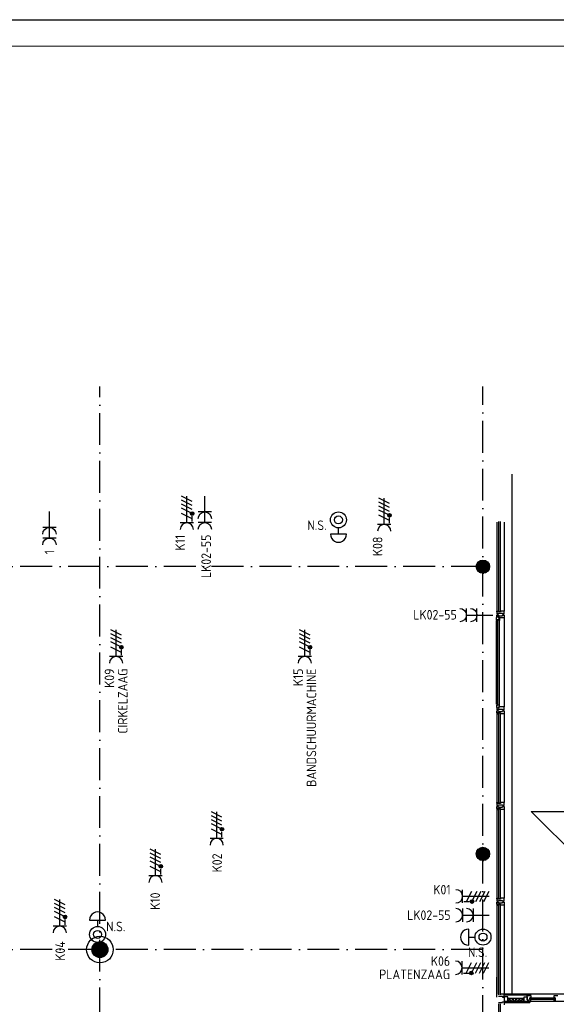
# Model space of a CAD drawing. Header units: millimetres. Extents: x 90707 to 259985, y -1262 to 84291.
# Tile 19 of 75: x 122237 to 132325, y 65780 to 84291. Entities that reach past the tile are written whole.
import ezdxf
from ezdxf.enums import TextEntityAlignment as Align

# ---------------------------------------------------------------- set-up
doc = ezdxf.new("R2010")
doc.units = ezdxf.units.MM
doc.header["$LTSCALE"] = 100
doc.linetypes.add('DASHDOT', pattern=[9, 6, -1.5, 0, -1.5])
doc.layers.get('0').update_dxf_attribs({"linetype": 'CONTINUOUS'})
for name, color, linetype in [('AL$7----_STRAMIEN', 1, 'DASHDOT'), ('AL$8----_HULPKOLOM', 2, 'CONTINUOUS'), ('AL$8----_HULPLIJNEN', 2, 'CONTINUOUS'), ('AL21----_BUITENWAND', 4, 'CONTINUOUS'), ('AL21K---_ISOLATIE', 1, 'CONTINUOUS'), ('AL28----_KONSTRUKTIE', 3, 'CONTINUOUS'), ('AL31----_BUITENKOZ', 7, 'CONTINUOUS'), ('AL32----_BINNENKOZ', 7, 'CONTINUOUS'), ('ALXAA---_GEWBETON', 12, 'CONTINUOUS'), ('ALXOU---_GLAS', 7, 'CONTINUOUS'), ('EB62203-_ATTRIB', 2, 'CONTINUOUS'), ('EB62208-_ATTRIB', 2, 'CONTINUOUS'), ('EB6441--_ATTRIB', 2, 'CONTINUOUS'), ('EL62203-_KRACHT-WCD230', 3, 'CONTINUOUS'), ('EL62208-_KRACHT-WCD400', 3, 'CONTINUOUS'), ('EL6441--_DATACOM', 3, 'CONTINUOUS'), ('LIJN025', 10, 'CONTINUOUS'), ('LIJN050', 90, 'CONTINUOUS'), ('TEKST25', 1, 'CONTINUOUS'), ('TEKST35', 50, 'CONTINUOUS'), ('TEKST50', 90, 'CONTINUOUS'), ('VOLGNUMMER', 7, 'CONTINUOUS')]:
    doc.layers.add(name, color=color, linetype=linetype)
doc.styles.add('1_8', font='ISO', dxfattribs={"height": 1.8})
doc.styles.add('ISO', font='ISO.SHX')
doc.styles.add('NORATT', font='isocp.shx')
doc.styles.add('ROMAND', font='romand')
doc.styles.get("Standard").update_dxf_attribs({"font": 'iso.shx'})

# ---------------------------------------------------------------- blocks, each defined once
blk = doc.blocks.new('ES3W2A')
for p, q in [((1.25, 2), (-1.25, 2)), ((0, 2), (0, -3)), ((1.25, 0), (-1.25, 0))]:
    blk.add_line(p, q)
for centre in [(0, 3.25), (0, 1.25)]:
    blk.add_arc(centre, 1.25, 180, 0)
at = {"style": '1_8'}
for tag, flags, p in [('VERMOGEN', 9, (-2.5, 5)), ('GROEP', 8, (0, 5)), ('SCHAK', 8, (2.5, 5)), ('GELIJK', 9, (5, 5)), ('KAST', 9, (7, 5)), ('TAL', 8, (2.5, 5))]:
    blk.add_attdef(tag, text='', height=1.8, rotation=90, dxfattribs=dict(at, flags=flags)).set_placement(p, align=Align.MIDDLE_CENTER)
at = {"style": '1_8', "width": 0.7, "flags": 8}
blk.add_attdef('DOEL', text='', height=1.8, rotation=90, dxfattribs=at).set_placement((-2.5, 5), align=Align.MIDDLE_LEFT)
at = {"style": '1_8', "flags": 9}
blk.add_attdef('M_CODE', text='', height=1.8, dxfattribs=at).set_placement((0, 0), align=Align.MIDDLE_CENTER)
blk = doc.blocks.new('ES111454')
for p, q in [((-1.51, 2.61), (1.49, 2.61)), ((-0.01, 2.61), (-0.01, 1.44))]:
    blk.add_line(p, q)
for radius in [1.5, 0.75]:
    blk.add_circle((0.01, -0.08), radius)
blk.add_arc((-0.01, 2.64), 1.5, 358.854, 181.146)
at = {"style": '1_8'}
for tag, flags, p in [('NUMMER', 8, (0.01, 5.42)), ('CODE', 8, (0.01, 2.92)), ('M_CODE', 9, (0.01, -0.08))]:
    blk.add_attdef(tag, text='', height=2, dxfattribs=dict(at, flags=flags)).set_placement(p, align=Align.MIDDLE)
blk = doc.blocks.new('A0-GE')
at = {"layer": 'LIJN025'}
blk.add_lwpolyline([(1500, 841), (1500, 0), (0, 0), (0, 841)], close=True, dxfattribs=at)
at = {"layer": 'LIJN050', "const_width": 0.2}
blk.add_lwpolyline([(1495, 836), (25, 836), (25, 5), (1495, 5)], close=True, dxfattribs=at)
at = {"layer": 'TEKST25', "style": 'ROMAND', "width": 2.899115}
blk.add_attdef('STATUS', text='', height=2.5, dxfattribs=at).set_placement((1454, 71.5), (1493, 71.5), align=Align.FIT)
at = {"layer": 'TEKST25', "style": 'ISO'}
for tag, p in [('E', (1455.25, 66)), ('NAAM-E', (1466.75, 66)), ('DATUM-E', (1485, 66)), ('D', (1455.25, 61)), ('NAAM-D', (1466.75, 61)), ('DATUM-D', (1485, 61)), ('C', (1455.25, 56)), ('NAAM-C', (1466.75, 56)), ('DATUM-C', (1485, 56)), ('B', (1455.25, 51)), ('NAAM-B', (1466.75, 51)), ('DATUM-B', (1485, 51)), ('A', (1455.25, 46)), ('NAAM-A', (1466.75, 46)), ('DATUM-A', (1485, 46))]:
    blk.add_attdef(tag, text='', height=2.5, dxfattribs=at).set_placement(p, align=Align.CENTER)
for tag, p in [('DATUM', (1332.75, 36.25)), ('SCHAAL', (1368, 36.25)), ('GETEKEND', (1398.25, 36.25)), ('GECONTOL.', (1433, 36.25)), ('FORMAAT', (1463.25, 28.25))]:
    blk.add_attdef(tag, p, '', height=2.5, dxfattribs=at)
at = {"layer": 'TEKST35', "style": 'ISO'}
for tag, p in [('PROJECT', (1334.5, 72.5)), ('PLAATS', (1334.5, 63.5)), ('INSTALLATIE-REGEL1', (1334.5, 52.5)), ('INSTALLATIE-REGEL2', (1334.5, 43.5))]:
    blk.add_attdef(tag, p, '', height=4, dxfattribs=at)
blk.add_attdef('PROJ.NR.', text='', height=4, dxfattribs=at).set_placement((1481, 23), align=Align.CENTER)
at = {"layer": 'TEKST50', "style": 'ISO'}
blk.add_attdef('FILE-NAAM', text='', height=5, dxfattribs=at).set_placement((1473.5, 7.5), align=Align.CENTER)
blk = doc.blocks.new('ES2W4A')
at = {"color": 0, "ltscale": 0.5}
for p, q in [((-1.25, 2), (1.25, 2)), ((0, 2), (0, -3))]:
    blk.add_line(p, q, dxfattribs=at)
at = {"color": 0}
for p, q in [((-1.25, 2), (1.25, 2)), ((0, 2), (0, -3))]:
    blk.add_line(p, q, dxfattribs=at)
at = {"color": 1, "ltscale": 0.5}
for p, q in [((-1.2, -0.02), (-1.2, 0.52)), ((-1.07, -0.08), (-1.07, 0.58)), ((-1, 1.75), (-1, 0.75)), ((-1, 1.25), (1, 0.25)), ((-1, 0.25), (1, -0.75)), ((-0.93, -0.08), (-0.93, 0.58)), ((-0.8, -0.02), (-0.8, 0.52)), ((-1, -0.5), (1, -1.5)), ((-1, -1.25), (1, -2.25)), ((-1, -2), (1, -3))]:
    blk.add_line(p, q, dxfattribs=at)
at = {"color": 1}
for p, q in [((-1.2, -0.02), (-1.2, 0.52)), ((-1.07, -0.08), (-1.07, 0.58)), ((-1, 1.75), (-1, 0.75)), ((-1, 1.25), (1, 0.25)), ((-1, 0.25), (1, -0.75)), ((-0.93, -0.08), (-0.93, 0.58)), ((-0.8, -0.02), (-0.8, 0.52)), ((-1, -0.5), (1, -1.5)), ((-1, -1.25), (1, -2.25)), ((-1, -2), (1, -3))]:
    blk.add_line(p, q, dxfattribs=at)
at = {"color": 1, "ltscale": 0.5}
blk.add_circle((-1, 0.25), 0.333, dxfattribs=at)
at = {"color": 1}
blk.add_circle((-1, 0.25), 0.333, dxfattribs=at)
at = {"color": 0, "ltscale": 0.5}
blk.add_arc((0, 3.25), 1.25, 180, 0, dxfattribs=at)
at = {"color": 0}
blk.add_arc((0, 3.25), 1.25, 180, 0, dxfattribs=at)
at = {"ltscale": 0.5, "style": 'NORATT'}
for tag, flags, p in [('VERMOGEN', 9, (-3.75, 4.25)), ('GROEP', 8, (1.25, 4.25)), ('DOEL', 8, (-1.25, 4.25)), ('KAST', 9, (3.75, 4.25)), ('TAL', 8, (-3.75, 4.25))]:
    blk.add_attdef(tag, text='', height=1.8, rotation=90, dxfattribs=dict(at, flags=flags)).set_placement(p, align=Align.MIDDLE_LEFT)
at = {"style": '1_8'}
for tag, flags, p in [('VERMOGEN', 9, (-3.75, 4.25)), ('GROEP', 8, (1.25, 4.25)), ('DOEL', 8, (-1.25, 4.25)), ('KAST', 9, (3.75, 4.25)), ('TAL', 8, (-3.75, 4.25))]:
    blk.add_attdef(tag, text='', height=1.8, rotation=90, dxfattribs=dict(at, flags=flags)).set_placement(p, align=Align.MIDDLE_LEFT)
at = {"color": 0, "ltscale": 0.5, "style": 'NORATT', "width": 0.7, "flags": 8}
blk.add_attdef('SCHAK', text='', height=1.8, rotation=90, dxfattribs=at).set_placement((3.75, 4.25), align=Align.MIDDLE_LEFT)
at = {"color": 0, "style": '1_8', "width": 0.7, "flags": 8}
blk.add_attdef('SCHAK', text='', height=1.8, rotation=90, dxfattribs=at).set_placement((3.75, 4.25), align=Align.MIDDLE_LEFT)
at = {"ltscale": 0.5, "style": 'NORATT', "flags": 9}
blk.add_attdef('GELIJK', text='', height=1.8, rotation=90, dxfattribs=at).set_placement((5, 5), align=Align.MIDDLE_CENTER)
at = {"style": '1_8', "flags": 9}
blk.add_attdef('GELIJK', text='', height=1.8, rotation=90, dxfattribs=at).set_placement((5, 5), align=Align.MIDDLE_CENTER)
at = {"ltscale": 0.5, "style": 'NORATT', "flags": 9}
blk.add_attdef('M_CODE', text='', height=1.8, dxfattribs=at).set_placement((0, 0), align=Align.MIDDLE_CENTER)
at = {"style": '1_8', "flags": 9}
blk.add_attdef('M_CODE', text='', height=1.8, dxfattribs=at).set_placement((0, 0), align=Align.MIDDLE_CENTER)
blk = doc.blocks.new('A$Cca306792')
at = {"layer": 'AL$7----_STRAMIEN', "color": 1}
for points in [[(32628, 5550), (32628, 78659)], [(39828, 29707), (39828, 78659)], [(39828, 75270), (2901, 75270)], [(39828, 68070), (2901, 68070)]]:
    blk.add_lwpolyline(points, dxfattribs=at)
at = {"layer": 'AL$8----_HULPKOLOM', "color": 8}
blk.add_circle((32628, 68070), 250, dxfattribs=at)
at = {"layer": 'AL$8----_HULPLIJNEN', "color": 8}
blk.add_line((40088, 67179), (40088, 67553), dxfattribs=at)
at = {"layer": 'AL21----_BUITENWAND', "color": 8}
blk.add_line((40368, 77010), (40368, 67235), dxfattribs=at)
at = {"layer": 'AL21K---_ISOLATIE', "color": 8, "linetype": 'Continuous'}
for p, q in [((40605, 67154), (40294, 67154)), ((40605, 67094), (40294, 67094)), ((40325, 67154), (40299, 67094)), ((40357, 67094), (40325, 67154)), ((40388, 67154), (40357, 67094)), ((40419, 67094), (40388, 67154)), ((40450, 67154), (40419, 67094)), ((40481, 67094), (40450, 67154)), ((40512, 67154), (40481, 67094)), ((40543, 67094), (40512, 67154)), ((40574, 67154), (40543, 67094)), ((40600, 67094), (40574, 67154))]:
    blk.add_line(p, q, dxfattribs=at)
at = {"layer": 'AL28----_KONSTRUKTIE', "color": 8}
for centre, radius in [((39828, 75270), 125), ((39828, 69870), 125), ((32628, 68070), 150)]:
    blk.add_circle(centre, radius, dxfattribs=at)
at = {"layer": 'AL31----_BUITENKOZ', "color": 8}
for p, q in [((40088, 76105), (40088, 74435)), ((40227, 76105), (40227, 74435)), ((40085, 74315), (40090, 74317)), ((40085, 74272), (40085, 74315)), ((40126, 74272), (40085, 74272)), ((40085, 72682), (40085, 74258)), ((40088, 74361), (40118, 74361)), ((40088, 74328), (40088, 74361)), ((40124, 74328), (40088, 74328)), ((40088, 74272), (40101, 74272)), ((40088, 74255), (40088, 74272)), ((40101, 74255), (40088, 74255)), ((40090, 74317), (40090, 74324)), ((40090, 74324), (40119, 74324)), ((40101, 74272), (40101, 74255)), ((40118, 74361), (40118, 74347)), ((40118, 74347), (40198, 74347)), ((40119, 74324), (40119, 74302)), ((40119, 74302), (40124, 74302)), ((40124, 74314), (40124, 74328)), ((40139, 74314), (40124, 74314)), ((40124, 74302), (40124, 74310)), ((40124, 74310), (40139, 74310)), ((40126, 74255), (40126, 74272)), ((40139, 74258), (40126, 74255)), ((40139, 74305), (40139, 74314)), ((40139, 74310), (40139, 74305)), ((40227, 74305), (40139, 74305)), ((40139, 74305), (40139, 74258)), ((40139, 72682), (40139, 74258)), ((40198, 74347), (40198, 74361)), ((40198, 74361), (40227, 74361)), ((40227, 74361), (40227, 74305)), ((40227, 74305), (40227, 72635)), ((40126, 72667), (40085, 72667)), ((40085, 72667), (40085, 72624)), ((40085, 72624), (40090, 72622)), ((40101, 72684), (40088, 72684)), ((40088, 72684), (40088, 72667)), ((40088, 72667), (40101, 72667)), ((40124, 72612), (40088, 72612)), ((40088, 72612), (40088, 72579)), ((40088, 72579), (40118, 72579)), ((40090, 72622), (40090, 72615)), ((40090, 72615), (40119, 72615)), ((40101, 72667), (40101, 72684)), ((40118, 72579), (40118, 72593)), ((40118, 72593), (40198, 72593)), ((40119, 72615), (40119, 72637)), ((40119, 72637), (40124, 72637)), ((40124, 72637), (40124, 72629)), ((40124, 72629), (40139, 72629)), ((40139, 72626), (40124, 72626)), ((40124, 72626), (40124, 72612)), ((40139, 72682), (40126, 72684)), ((40126, 72684), (40126, 72667)), ((40139, 72635), (40139, 72682)), ((40227, 72635), (40139, 72635)), ((40139, 72635), (40139, 72626)), ((40139, 72629), (40139, 72635)), ((40198, 72593), (40198, 72579)), ((40198, 72579), (40227, 72579)), ((40227, 72579), (40227, 72635)), ((40088, 72505), (40088, 70835)), ((40227, 72505), (40227, 70835)), ((40088, 70705), (40088, 69035)), ((40227, 70705), (40227, 69035)), ((40088, 68905), (40088, 67235)), ((40227, 68905), (40227, 67235)), ((40227, 67235), (40227, 67223)), ((40728, 67235), (40227, 67235)), ((40227, 67223), (40728, 67223)), ((40661, 67129), (40661, 67208)), ((40661, 67208), (40728, 67208)), ((40675, 67208), (40675, 67223)), ((40675, 67223), (40718, 67223)), ((40718, 67208), (40675, 67208)), ((40718, 67223), (40718, 67208)), ((40728, 67223), (40728, 67235)), ((43428, 67235), (40728, 67235)), ((40728, 67208), (40728, 67163)), ((41166, 67161), (41166, 67208)), ((41166, 67208), (41233, 67208)), ((40227, 67184), (40227, 67094)), ((40294, 67184), (40227, 67184)), ((40227, 67094), (40294, 67094)), ((40711, 67094), (40238, 67094)), ((40238, 67094), (40238, 67079)), ((40238, 67079), (40711, 67079)), ((40294, 67094), (40294, 67184)), ((40605, 67184), (40661, 67184)), ((40605, 67094), (40605, 67184)), ((40676, 67094), (40605, 67094)), ((40661, 67184), (40661, 67129)), ((40678, 67129), (40661, 67129)), ((40661, 67129), (40676, 67129)), ((40676, 67129), (40676, 67094)), ((40678, 67094), (40678, 67129)), ((40711, 67094), (40678, 67094)), ((40728, 67163), (40711, 67163)), ((40711, 67163), (40711, 67094)), ((40711, 67133), (40711, 67094)), ((40728, 67133), (40711, 67133)), ((40711, 67079), (40711, 67094)), ((40711, 67094), (40728, 67094)), ((40728, 67094), (40728, 67133)), ((43428, 67094), (40728, 67094)), ((41183, 67161), (41166, 67161)), ((41166, 67094), (41166, 67132)), ((41166, 67132), (41183, 67132)), ((41183, 67094), (41166, 67094)), ((41183, 67094), (41183, 67161)), ((41183, 67132), (41183, 67094)), ((41216, 67094), (41183, 67094))]:
    blk.add_line(p, q, dxfattribs=at)
at = {"layer": 'AL31----_BUITENKOZ', "color": 8, "linetype": 'Continuous'}
for p, q in [((40088, 74423), (40088, 74435)), ((40088, 74435), (40125, 74435)), ((40093, 74423), (40088, 74423)), ((40088, 74418), (40088, 74379)), ((40155, 74418), (40088, 74418)), ((40093, 74418), (40093, 74423)), ((40125, 74418), (40093, 74418)), ((40125, 74435), (40125, 74418)), ((40208, 74435), (40155, 74435)), ((40155, 74435), (40155, 74418)), ((40216, 74435), (40208, 74435)), ((40220, 74435), (40216, 74435)), ((40227, 74435), (40220, 74435)), ((40227, 74398), (40227, 74435)), ((40088, 74379), (40094, 74379)), ((40094, 74379), (40108, 74379)), ((40108, 74379), (40108, 74379)), ((40108, 74379), (40118, 74379)), ((40118, 74379), (40118, 74393)), ((40118, 74393), (40198, 74393)), ((40198, 74393), (40198, 74379)), ((40198, 74379), (40207, 74379)), ((40207, 74379), (40207, 74379)), ((40207, 74379), (40221, 74379)), ((40221, 74379), (40227, 74379)), ((40227, 74379), (40227, 74398)), ((40088, 72522), (40088, 72561)), ((40088, 72561), (40094, 72561)), ((40155, 72522), (40088, 72522)), ((40093, 72517), (40088, 72517)), ((40088, 72517), (40088, 72505)), ((40088, 72505), (40125, 72505)), ((40125, 72522), (40093, 72522)), ((40093, 72522), (40093, 72517)), ((40094, 72561), (40108, 72561)), ((40108, 72561), (40108, 72561)), ((40108, 72561), (40118, 72561)), ((40118, 72561), (40118, 72547)), ((40118, 72547), (40198, 72547)), ((40125, 72505), (40125, 72522)), ((40155, 72505), (40155, 72522)), ((40208, 72505), (40155, 72505)), ((40198, 72547), (40198, 72561)), ((40198, 72561), (40208, 72561)), ((40208, 72561), (40208, 72561)), ((40208, 72561), (40221, 72561)), ((40216, 72505), (40208, 72505)), ((40220, 72505), (40216, 72505)), ((40227, 72505), (40220, 72505)), ((40221, 72561), (40227, 72561)), ((40227, 72561), (40227, 72542)), ((40227, 72542), (40227, 72505)), ((40088, 70823), (40088, 70835)), ((40088, 70835), (40125, 70835)), ((40093, 70823), (40088, 70823)), ((40088, 70818), (40088, 70779)), ((40155, 70818), (40088, 70818)), ((40088, 70779), (40094, 70779)), ((40088, 70722), (40088, 70761)), ((40088, 70761), (40094, 70761)), ((40155, 70722), (40088, 70722)), ((40093, 70717), (40088, 70717)), ((40088, 70717), (40088, 70705)), ((40093, 70818), (40093, 70823)), ((40125, 70818), (40093, 70818)), ((40125, 70722), (40093, 70722)), ((40093, 70722), (40093, 70717)), ((40094, 70779), (40108, 70779)), ((40094, 70761), (40108, 70761)), ((40108, 70779), (40108, 70779)), ((40108, 70779), (40118, 70779)), ((40108, 70761), (40108, 70761)), ((40108, 70761), (40118, 70761)), ((40118, 70779), (40118, 70793)), ((40118, 70793), (40198, 70793)), ((40118, 70761), (40118, 70747)), ((40118, 70747), (40198, 70747)), ((40125, 70835), (40125, 70818)), ((40125, 70705), (40125, 70722)), ((40208, 70835), (40155, 70835)), ((40155, 70835), (40155, 70818)), ((40155, 70705), (40155, 70722)), ((40198, 70793), (40198, 70779)), ((40198, 70779), (40207, 70779)), ((40198, 70747), (40198, 70761)), ((40198, 70761), (40208, 70761)), ((40207, 70779), (40207, 70779)), ((40207, 70779), (40221, 70779)), ((40216, 70835), (40208, 70835)), ((40208, 70761), (40208, 70761)), ((40208, 70761), (40221, 70761)), ((40220, 70835), (40216, 70835)), ((40227, 70835), (40220, 70835)), ((40221, 70779), (40227, 70779)), ((40221, 70761), (40227, 70761)), ((40227, 70798), (40227, 70835)), ((40227, 70779), (40227, 70798)), ((40227, 70761), (40227, 70742)), ((40227, 70742), (40227, 70705)), ((40088, 70705), (40125, 70705)), ((40208, 70705), (40155, 70705)), ((40216, 70705), (40208, 70705)), ((40220, 70705), (40216, 70705)), ((40227, 70705), (40220, 70705)), ((40088, 69023), (40088, 69035)), ((40088, 69035), (40125, 69035)), ((40093, 69023), (40088, 69023)), ((40088, 69018), (40088, 68979)), ((40155, 69018), (40088, 69018)), ((40088, 68979), (40094, 68979)), ((40088, 68922), (40088, 68961)), ((40088, 68961), (40094, 68961)), ((40155, 68922), (40088, 68922)), ((40093, 68917), (40088, 68917)), ((40088, 68917), (40088, 68905)), ((40088, 68905), (40125, 68905)), ((40093, 69018), (40093, 69023)), ((40125, 69018), (40093, 69018)), ((40125, 68922), (40093, 68922)), ((40093, 68922), (40093, 68917)), ((40094, 68979), (40108, 68979)), ((40094, 68961), (40108, 68961)), ((40108, 68979), (40108, 68979)), ((40108, 68979), (40118, 68979)), ((40108, 68961), (40108, 68961)), ((40108, 68961), (40118, 68961)), ((40118, 68979), (40118, 68993)), ((40118, 68993), (40198, 68993)), ((40118, 68961), (40118, 68947)), ((40118, 68947), (40198, 68947)), ((40125, 69035), (40125, 69018)), ((40125, 68905), (40125, 68922)), ((40208, 69035), (40155, 69035)), ((40155, 69035), (40155, 69018)), ((40155, 68905), (40155, 68922)), ((40208, 68905), (40155, 68905)), ((40198, 68993), (40198, 68979)), ((40198, 68979), (40207, 68979)), ((40198, 68947), (40198, 68961)), ((40198, 68961), (40208, 68961)), ((40207, 68979), (40207, 68979)), ((40207, 68979), (40221, 68979)), ((40216, 69035), (40208, 69035)), ((40208, 68961), (40208, 68961)), ((40208, 68961), (40221, 68961)), ((40216, 68905), (40208, 68905)), ((40220, 69035), (40216, 69035)), ((40220, 68905), (40216, 68905)), ((40227, 69035), (40220, 69035)), ((40227, 68905), (40220, 68905)), ((40221, 68979), (40227, 68979)), ((40221, 68961), (40227, 68961)), ((40227, 68998), (40227, 69035)), ((40227, 68979), (40227, 68998)), ((40227, 68961), (40227, 68942)), ((40227, 68942), (40227, 68905)), ((40208, 67235), (40155, 67235)), ((40216, 67235), (40208, 67235)), ((40220, 67235), (40216, 67235)), ((40227, 67235), (40220, 67235)), ((40227, 67198), (40227, 67235)), ((40227, 67179), (40227, 67198)), ((40118, 67193), (40198, 67193)), ((40118, 67077), (40198, 67077)), ((40198, 67193), (40198, 67179)), ((40198, 67179), (40207, 67179)), ((40198, 67077), (40198, 67091)), ((40198, 67091), (40208, 67091)), ((40207, 67179), (40207, 67179)), ((40207, 67179), (40221, 67179)), ((40208, 67091), (40208, 67091)), ((40208, 67091), (40221, 67091)), ((40221, 67179), (40227, 67179)), ((40221, 67091), (40227, 67091)), ((40227, 67091), (40227, 67072)), ((40227, 67072), (40227, 67035))]:
    blk.add_line(p, q, dxfattribs=at)
at = {"layer": 'AL32----_BINNENKOZ', "color": 8}
for p, q in [((41936, 69468), (40736, 70668)), ((40736, 70668), (43136, 70668))]:
    blk.add_line(p, q, dxfattribs=at)
at = {"layer": 'ALXAA---_GEWBETON', "color": 8}
for p, q in [((39729, 75345), (39928, 75345)), ((39748, 75365), (39909, 75365)), ((39781, 75385), (39876, 75385)), ((39703, 75265), (39953, 75265)), ((39704, 75285), (39952, 75285)), ((39706, 75245), (39951, 75245)), ((39709, 75305), (39948, 75305)), ((39711, 75225), (39945, 75225)), ((39716, 75325), (39940, 75325)), ((39721, 75205), (39936, 75205)), ((39736, 75185), (39921, 75185)), ((39759, 75165), (39897, 75165)), ((39815, 75145), (39842, 75145)), ((39781, 69985), (39876, 69985)), ((39703, 69865), (39953, 69865)), ((39704, 69885), (39952, 69885)), ((39706, 69845), (39951, 69845)), ((39709, 69905), (39948, 69905)), ((39711, 69825), (39945, 69825)), ((39716, 69925), (39940, 69925)), ((39721, 69805), (39936, 69805)), ((39729, 69945), (39928, 69945)), ((39748, 69965), (39909, 69965)), ((39736, 69785), (39921, 69785)), ((39759, 69765), (39897, 69765)), ((39815, 69745), (39842, 69745)), ((32488, 68016), (32488, 68123)), ((32508, 67980), (32508, 68160)), ((32528, 67958), (32528, 68181)), ((32548, 67943), (32548, 68196)), ((32568, 67932), (32568, 68207)), ((32588, 67925), (32588, 68214)), ((32608, 67921), (32608, 68218)), ((32628, 67920), (32628, 68220)), ((32648, 67921), (32648, 68218)), ((32668, 67925), (32668, 68214)), ((32688, 67932), (32688, 68207)), ((32708, 67943), (32708, 68196)), ((32728, 67958), (32728, 68181)), ((32748, 67980), (32748, 68160)), ((32768, 68016), (32768, 68123))]:
    blk.add_line(p, q, dxfattribs=at)
at = {"layer": 'ALXOU---_GLAS', "color": 8}
for p, q in [((40127, 74420), (40127, 76120)), ((40153, 76120), (40153, 74420)), ((40153, 74420), (40127, 74420)), ((40103, 72669), (40103, 74270)), ((40103, 74270), (40124, 74270)), ((40124, 74270), (40124, 72669)), ((40124, 72669), (40103, 72669)), ((40127, 70820), (40127, 72520)), ((40127, 72520), (40153, 72520)), ((40153, 72520), (40153, 70820)), ((40153, 70820), (40127, 70820)), ((40127, 69020), (40127, 70720)), ((40127, 70720), (40153, 70720)), ((40153, 70720), (40153, 69020)), ((40153, 69020), (40127, 69020)), ((40127, 67220), (40127, 68920)), ((40127, 68920), (40153, 68920)), ((40153, 68920), (40153, 67220)), ((40127, 65350), (40127, 67050)), ((40153, 67050), (40153, 65350)), ((40711, 67133), (40711, 67163)), ((40711, 67163), (41183, 67163)), ((41183, 67133), (40711, 67133)), ((41183, 67163), (41183, 67133))]:
    blk.add_line(p, q, dxfattribs=at)
at = {"layer": 'VOLGNUMMER', "color": 252, "linetype": 'ByBlock'}
for tag, p in [('0.28', (16187, 74214)), ('0.17', (62961, 72994)), ('0.16', (78893, 73105)), ('0.29', (35887, 72529)), ('0.18', (53124, 64542)), ('0.701', (85482, 63517)), ('0.30', (29366, 63128)), ('0.32', (36092, 63166)), ('0.12', (90689, 63024)), ('0.29A', (33165, 62745)), ('0.27', (17657, 61363)), ('0.30', (38191, 61494)), ('0.19', (61479, 61433)), ('0.14', (89762, 60088)), ('0.33', (45869, 59450)), ('0.15', (73454, 57402)), ('0.801', (112714, 57073)), ('0.25', (28058, 57013)), ('0.18A', (61029, 56759)), ('0.26A', (36299, 54851)), ('0.20', (60895, 53506)), ('0.800', (90980, 50804)), ('0.25A', (73288, 48435)), ('0.300', (94483, 48257)), ('0.21', (58702, 48178)), ('0.24', (35041, 47783)), ('0.102', (87631, 47613)), ('0.203', (95795, 46197)), ('0.26', (18559, 46119)), ('0.802', (68387, 42721)), ('0.204', (95497, 42149)), ('0.07B', (66790, 38909)), ('0.702', (95327, 36513))]:
    blk.add_attdef(tag, text='', height=250, dxfattribs=at).set_placement(p, align=Align.MIDDLE_CENTER)
at = {"layer": 'VOLGNUMMER', "color": 8, "linetype": 'ByBlock'}
blk.add_attdef('0.600', text='', height=250, dxfattribs=at).set_placement((96800, 48300), align=Align.MIDDLE_CENTER)

msp = doc.modelspace()

# ---------------------------------------------------------------- block references
at = {"xscale": 100, "yscale": 100, "zscale": 100}
msp.add_blockref('A0-GE', (90707, 191), dxfattribs=at)
at = {"layer": 'EL62203-_KRACHT-WCD230'}
ref = msp.add_blockref('ES3W2A', (125718, 75036, 1050), dxfattribs=dict(at, xscale=-100, yscale=100, zscale=100, rotation=180))
ref.add_attrib('GROEP', 'LK02-55', dxfattribs={"layer": 'EB62203-_ATTRIB', "color": 1, "height": 180, "rotation": 90, "style": '1_8', "flags": 8}).set_placement((125742, 73794, 1050), align=Align.MIDDLE_LEFT)
ref = msp.add_blockref('ES3W2A', (122796, 74746, 1050), dxfattribs=dict(at, xscale=-100, yscale=100, zscale=100, rotation=180))
ref.add_attrib('GROEP', '1', dxfattribs={"layer": 'EB62203-_ATTRIB', "color": 1, "height": 180, "rotation": 90, "style": '1_8', "flags": 8}).set_placement((122797, 74241, 1050), align=Align.MIDDLE_LEFT)
ref = msp.add_blockref('ES3W2A', (130834, 73097, 1050), dxfattribs=dict(at, xscale=-100, yscale=100, zscale=100, rotation=90))
ref.add_attrib('GROEP', 'LK02-55', dxfattribs={"layer": 'EB62203-_ATTRIB', "color": 1, "height": 180, "style": '1_8', "flags": 8}).set_placement((129637, 73104, 1050), align=Align.MIDDLE_LEFT)
ref = msp.add_blockref('ES3W2A', (130763, 67456, 1050), dxfattribs=dict(at, xscale=100, yscale=100, zscale=100, rotation=90))
ref.add_attrib('GROEP', 'LK02-55', dxfattribs={"layer": 'EB62203-_ATTRIB', "color": 1, "height": 180, "style": '1_8', "flags": 8}).set_placement((130338, 67456, 1050), align=Align.MIDDLE_RIGHT)
at = {"layer": 'EL62208-_KRACHT-WCD400', "ltscale": 0.5}
ref = msp.add_blockref('ES2W4A', (125379, 75031, 1050), dxfattribs=dict(at, xscale=100, yscale=100, zscale=100, rotation=180))
ref.add_attrib('GROEP', 'K11', dxfattribs={"layer": 'EB62208-_ATTRIB', "color": 1, "ltscale": 0.5, "height": 180, "rotation": 90, "style": 'NORATT', "flags": 8}).set_placement((125254, 74606, 1050), align=Align.MIDDLE_RIGHT)
ref = msp.add_blockref('ES2W4A', (129090, 74998, 1050), dxfattribs=dict(at, xscale=100, yscale=100, zscale=100, rotation=180))
ref.add_attrib('GROEP', 'K08', dxfattribs={"layer": 'EB62208-_ATTRIB', "color": 1, "ltscale": 0.5, "height": 180, "rotation": 90, "style": 'NORATT', "flags": 8}).set_placement((128965, 74573, 1050), align=Align.MIDDLE_RIGHT)
ref = msp.add_blockref('ES2W4A', (124049, 72518, 1050), dxfattribs=dict(at, xscale=100, yscale=100, zscale=100, rotation=180))
ref.add_attrib('DOEL', 'CIRKELZAAG', dxfattribs={"layer": 'EB62208-_ATTRIB', "color": 1, "ltscale": 0.5, "height": 180, "rotation": 90, "style": 'NORATT', "flags": 8}).set_placement((124174, 72093, 1050), align=Align.MIDDLE_RIGHT)
ref.add_attrib('GROEP', 'K09', dxfattribs={"layer": 'EB62208-_ATTRIB', "color": 1, "ltscale": 0.5, "height": 180, "rotation": 90, "style": 'NORATT', "flags": 8}).set_placement((123924, 72093, 1050), align=Align.MIDDLE_RIGHT)
ref = msp.add_blockref('ES2W4A', (127596, 72518, 1050), dxfattribs=dict(at, xscale=100, yscale=100, zscale=100, rotation=180))
ref.add_attrib('DOEL', 'BANDSCHUURMACHINE', dxfattribs={"layer": 'EB62208-_ATTRIB', "color": 1, "ltscale": 0.5, "height": 180, "rotation": 90, "style": 'NORATT', "flags": 8}).set_placement((127721, 72093, 1050), align=Align.MIDDLE_RIGHT)
ref.add_attrib('GROEP', 'K15', dxfattribs={"layer": 'EB62208-_ATTRIB', "color": 1, "ltscale": 0.5, "height": 180, "rotation": 90, "style": 'NORATT', "flags": 8}).set_placement((127471, 72093, 1050), align=Align.MIDDLE_RIGHT)
ref = msp.add_blockref('ES2W4A', (125940, 69098, 1050), dxfattribs=dict(at, xscale=100, yscale=100, zscale=100, rotation=180))
ref.add_attrib('GROEP', 'K02', dxfattribs={"layer": 'EB62208-_ATTRIB', "color": 1, "ltscale": 0.5, "height": 180, "rotation": 90, "style": 'NORATT', "flags": 8}).set_placement((125948, 68615, 1050), align=Align.MIDDLE_RIGHT)
ref = msp.add_blockref('ES2W4A', (124790, 68398, 1050), dxfattribs=dict(at, xscale=100, yscale=100, zscale=100, rotation=180))
ref.add_attrib('GROEP', 'K10', dxfattribs={"layer": 'EB62208-_ATTRIB', "color": 1, "ltscale": 0.5, "height": 180, "rotation": 90, "style": 'NORATT', "flags": 8}).set_placement((124784, 67882, 1050), align=Align.MIDDLE_RIGHT)
ref = msp.add_blockref('ES2W4A', (130764, 67810, 1050), dxfattribs=dict(at, xscale=100, yscale=100, zscale=100, rotation=90))
ref.add_attrib('GROEP', 'K01', dxfattribs={"layer": 'EB62208-_ATTRIB', "color": 1, "ltscale": 0.5, "height": 180, "style": 'NORATT', "flags": 8}).set_placement((130339, 67935, 1050), align=Align.MIDDLE_RIGHT)
ref = msp.add_blockref('ES2W4A', (122990, 67448, 1050), dxfattribs=dict(at, xscale=100, yscale=100, zscale=100, rotation=180))
ref.add_attrib('GROEP', 'K04', dxfattribs={"layer": 'EB62208-_ATTRIB', "color": 1, "ltscale": 0.5, "height": 180, "rotation": 90, "style": 'NORATT', "flags": 8}).set_placement((122998, 66965), align=Align.MIDDLE_RIGHT)
ref = msp.add_blockref('ES2W4A', (130754, 66468), dxfattribs=dict(at, xscale=100, yscale=100, zscale=100, rotation=90))
ref.add_attrib('DOEL', 'PLATENZAAG', dxfattribs={"layer": 'EB62208-_ATTRIB', "color": 1, "height": 180, "style": '1_8', "flags": 8}).set_placement((130329, 66343), align=Align.MIDDLE_RIGHT)
ref.add_attrib('GROEP', 'K06', dxfattribs={"layer": 'EB62208-_ATTRIB', "color": 1, "height": 180, "style": '1_8', "flags": 8}).set_placement((130329, 66593), align=Align.MIDDLE_RIGHT)
at = {"layer": 'EL6441--_DATACOM'}
msp.add_blockref('A$Cca306792', (91118, -1262), dxfattribs=at)
ref = msp.add_blockref('ES111454', (128231, 74880), dxfattribs=dict(at, xscale=100, yscale=100, zscale=100, rotation=180))
ref.add_attrib('CODE', 'N.S.', dxfattribs={"layer": 'EB6441--_ATTRIB', "color": 1, "height": 180, "style": '1_8', "flags": 8}).set_placement((127826, 74787), align=Align.MIDDLE)
ref = msp.add_blockref('ES111454', (123701, 67102), dxfattribs=dict(at, xscale=100, yscale=100, zscale=100))
ref.add_attrib('CODE', 'N.S.', dxfattribs={"layer": 'EB6441--_ATTRIB', "color": 1, "height": 180, "style": '1_8', "flags": 8}).set_placement((124043, 67243), align=Align.MIDDLE)
ref = msp.add_blockref('ES111454', (130939, 67043), dxfattribs=dict(at, xscale=100, yscale=100, zscale=100, rotation=90))
ref.add_attrib('CODE', 'N.S.', dxfattribs={"layer": 'EB6441--_ATTRIB', "color": 1, "height": 180, "style": '1_8', "flags": 8}).set_placement((130846, 66759), align=Align.MIDDLE)

doc.saveas('drawing.dxf')
